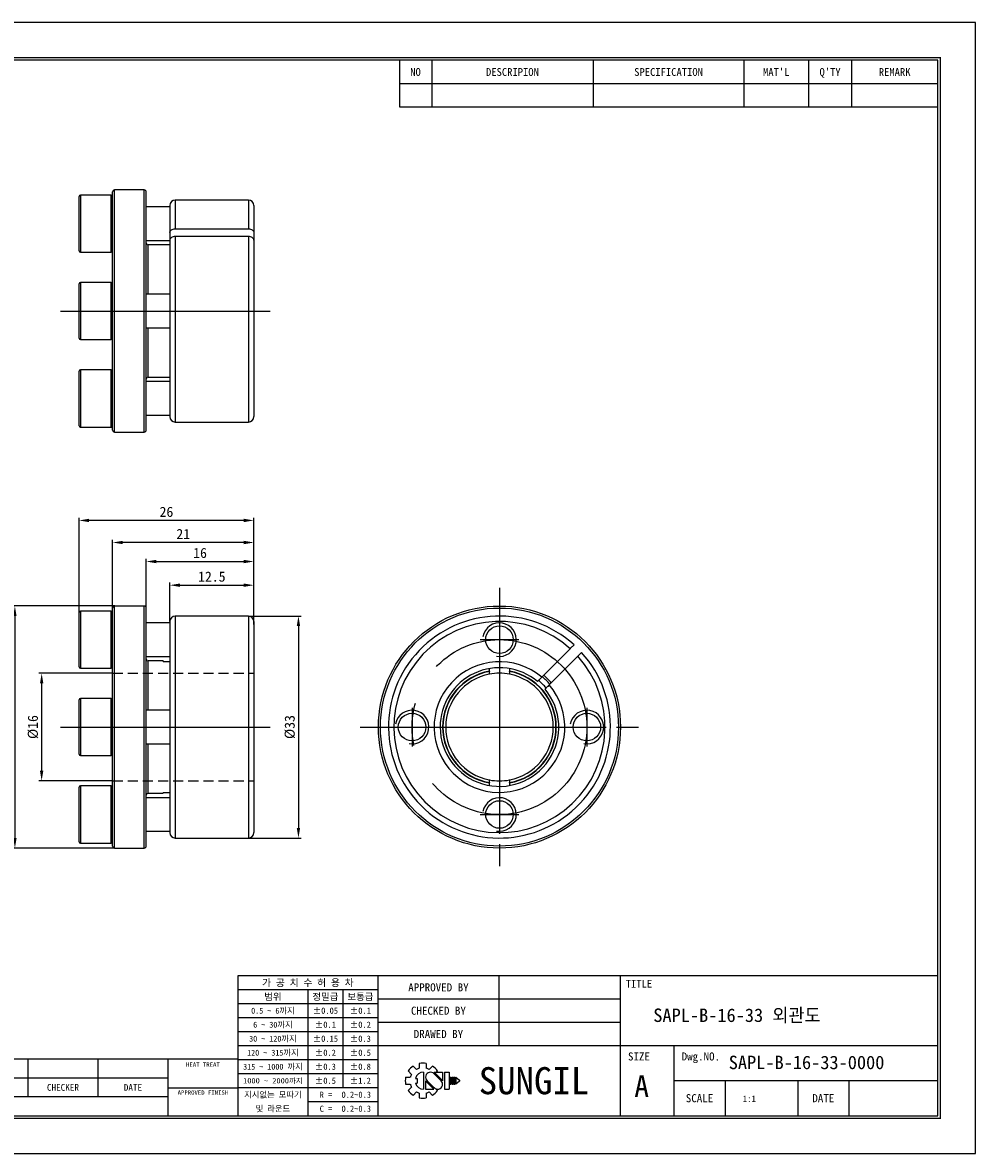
# Model space of a CAD drawing. Header units: millimetres. Extents: x 0 to 238, y 0 to 168.
# Tile 3 of 3: x 96 to 238, y 0 to 168. Entities that reach past the tile are written whole.
import ezdxf
from ezdxf.enums import TextEntityAlignment as Align

# ---------------------------------------------------------------- set-up
doc = ezdxf.new("R2010")
doc.units = ezdxf.units.MM
doc.linetypes.add('CENTER', pattern=[50.8, 31.75, -6.35, 6.35, -6.35])
doc.linetypes.add('DASHED', pattern=[0.75, 0.5, -0.25])
doc.layers.get('DEFPOINTS').update_dxf_attribs({"linetype": 'CONTINUOUS'})
for name, color, linetype in [('center', 1, 'CENTER'), ('hidden', 2, 'DASHED'), ('L1', 7, 'CONTINUOUS'), ('OUTLINE', 7, 'CONTINUOUS'), ('thread', 5, 'CONTINUOUS')]:
    doc.layers.add(name, color=color, linetype=linetype)
doc.dimstyles.get("Standard").update_dxf_attribs({"dimtxt": 1.5, "dimasz": 1.5, "dimexe": 0.4, "dimexo": 0, "dimgap": 0.5, "dimtad": 1, "dimdec": 3, "dimzin": 11, "dimdsep": 46, "dimtxsty": 'Standard', "dimcen": 0, "dimclrd": 5, "dimclre": 5, "dimclrt": 3, "dimadec": 0, "dimazin": 0, "dimtfac": 0.6, "dimtdec": 3, "dimtmove": 0, "dimatfit": 3, "dimfxl": 0, "dimtolj": 1, "dimtzin": 11, "dimarcsym": 0})

# ---------------------------------------------------------------- blocks, each defined once
blk = doc.blocks.new('표제란')
at = {"layer": 'L1', "color": 0}
for p, q in [((297, 210), (0, 210)), ((297, 0), (297, 210)), ((0, 0), (297, 0))]:
    blk.add_line(p, q, dxfattribs=at)
at = {"layer": 'L1'}
for p, q in [((190, 203), (190, 194.34)), ((196, 203), (196, 194.34)), ((226, 203), (226, 194.34)), ((254, 203), (254, 194.34)), ((266, 203), (266, 194.34)), ((274, 203), (274, 194.34)), ((190, 198.67), (290, 198.67)), ((190, 194.34), (290, 194.34)), ((290, 33), (160, 33)), ((160, 33), (160, 7)), ((186, 33), (186, 7)), ((208.5, 33), (208.5, 20)), ((231, 33), (231, 7)), ((186, 30.4), (160, 30.4)), ((173, 30.4), (173, 7)), ((179.5, 30.4), (179.5, 12.2)), ((186, 27.8), (160, 27.8)), ((231, 28.67), (186, 28.67)), ((186, 25.2), (160, 25.2)), ((231, 24.33), (186, 24.33)), ((186, 22.6), (160, 22.6)), ((186, 20), (160, 20)), ((290, 20), (186, 20)), ((241, 20), (241, 7)), ((160, 17.5), (62, 17.5)), ((121, 17.5), (121, 10.5)), ((134, 17.5), (134, 10.5)), ((147, 17.5), (147, 7)), ((186, 17.4), (160, 17.4)), ((186, 14.8), (160, 14.8)), ((191.63, 15.3), (192.25, 14.68)), ((192.55, 16.22), (193.17, 15.6)), ((193.7, 16.69), (193.7, 15.81)), ((194.5, 15.08), (194.5, 11.92)), ((195, 16.69), (195, 15.81)), ((195.52, 15.6), (196.14, 16.22)), ((197.74, 13.5), (196.41, 14.83)), ((198.02, 13.53), (196.47, 15.08)), ((196.47, 15.08), (198.02, 15.08)), ((196.84, 15.08), (197.06, 15.3)), ((198.02, 15.08), (198.02, 13.5)), ((198.39, 15.08), (198.39, 11.92)), ((198.39, 15.08), (199.26, 15.08)), ((199.26, 15.08), (199.26, 11.92)), ((147, 14), (62, 14)), ((191.15, 14.15), (192.03, 14.15)), ((191.15, 14.15), (192.03, 14.15)), ((191.15, 12.85), (192.03, 12.85)), ((192.98, 13.93), (193.28, 13.93)), ((192.98, 13.07), (193.28, 13.07)), ((193.28, 13.93), (193.28, 13.07)), ((194.86, 13.5), (194.86, 11.92)), ((194.86, 13.47), (196.42, 11.92)), ((195.14, 13.5), (196.47, 12.17)), ((199.41, 14.15), (199.41, 12.85)), ((199.41, 14.15), (199.62, 14.15)), ((199.41, 12.85), (199.62, 12.85)), ((199.62, 14.15), (199.62, 12.85)), ((199.78, 14.15), (199.78, 12.85)), ((199.78, 14.15), (199.99, 14.15)), ((199.78, 12.85), (199.99, 12.85)), ((199.99, 14.15), (199.99, 12.85)), ((200.14, 14.15), (200.14, 12.85)), ((200.14, 14.15), (200.36, 14.15)), ((200.14, 12.85), (200.36, 12.85)), ((200.36, 14.15), (200.36, 12.85)), ((200.51, 14.15), (200.51, 12.85)), ((200.51, 14.15), (201.16, 13.61)), ((201.16, 13.39), (200.51, 12.85)), ((201.16, 13.61), (201.16, 13.5)), ((201.16, 13.61), (201.16, 13.39)), ((201.16, 13.5), (201.16, 13.39)), ((290, 13.5), (241, 13.5)), ((250.5, 13.5), (250.5, 7)), ((264, 13.5), (264, 7)), ((273.5, 13.5), (273.5, 7)), ((147, 10.5), (62, 10.5)), ((147, 12.2), (160, 12.2)), ((186, 12.2), (160, 12.2)), ((191.63, 11.7), (192.25, 12.32)), ((192.55, 10.78), (193.17, 11.4)), ((193.7, 11.19), (193.7, 10.31)), ((194.86, 11.92), (196.42, 11.92)), ((195, 11.19), (195, 10.31)), ((195.52, 11.4), (196.14, 10.78)), ((196.79, 11.98), (197.06, 11.7)), ((198.39, 11.92), (199.26, 11.92)), ((186, 9.6), (173, 9.6))]:
    blk.add_line(p, q, dxfattribs=at)
at = {"layer": 'L1', "const_width": 0.25}
blk.add_lwpolyline([(290.5, 6.5), (290.5, 203.5), (10, 203.5), (10, 6.5)], close=True, dxfattribs=at)
at = {"layer": 'L1'}
blk.add_lwpolyline([(290, 7), (290, 203), (10.5, 203), (10.5, 7)], close=True, dxfattribs=at)
for centre, radius, start, end in [((194.35, 13.5), 3.26, 123.4943, 146.5057), ((194.5, 13.5), 1.58, 90, 164.0671), ((194.35, 13.5), 2.4, 105.6872, 119.3128), ((194.35, 13.5), 3.26, 78.4943, 101.5057), ((195.78, 14.16), 0.919, 43.2202, 225.8282), ((194.35, 13.5), 2.4, 60.6872, 74.3128), ((194.35, 13.5), 3.26, 33.4943, 56.5057), ((194.35, 13.5), 3.26, 168.4943, 191.5057), ((194.35, 13.5), 2.4, 150.6872, 164.3128), ((194.35, 13.5), 2.4, 195.6872, 209.3128), ((194.5, 13.5), 1.58, 195.9329, 270), ((197.1, 12.84), 0.919, 223.2202, 45.8282), ((194.35, 13.5), 3.26, 213.4943, 236.5057), ((194.35, 13.5), 2.4, 240.6872, 254.3128), ((194.35, 13.5), 2.4, 285.6872, 299.3128), ((194.35, 13.5), 3.26, 303.4943, 326.5057), ((194.35, 13.5), 3.26, 258.4943, 281.5057)]:
    blk.add_arc(centre, radius, start, end, dxfattribs=at)
for p in [(208.5, 28.67), (208.5, 24.33)]:
    blk.add_point(p, dxfattribs=at)
for s, height, p in [("MAT'L", 1.444, (260, 200.83)), ("Q'TY", 1.444, (270, 200.83)), ('NO', 1.444, (193, 200.83)), ('DESCRIPION', 1.444, (211, 200.83)), ('SPECIFICATION', 1.444, (240, 200.83)), ('REMARK', 1.444, (282, 200.83)), ('가 공 치 수 허 용 차', 1.3, (173, 31.7)), ('APPROVED BY', 1.5, (197.25, 30.83)), ('TITLE', 1.444, (234.5, 31.5)), ('범위', 1.25, (166.5, 29.1)), ('정밀급', 1.25, (176.25, 29.1)), ('보통급', 1.25, (182.75, 29.1)), ('0.5 ~ 6까지', 1.1, (166.5, 26.5)), ('%%P0.05', 1.15, (176.25, 26.5)), ('%%P0.1', 1.15, (182.75, 26.5)), ('CHECKED BY', 1.5, (197.25, 26.5)), ('6 ~ 30까지', 1.1, (166.5, 23.9)), ('%%P0.1', 1.15, (176.25, 23.9)), ('%%P0.2', 1.15, (182.75, 23.9)), ('30 ~ 120까지', 1.1, (166.5, 21.3)), ('%%P0.15', 1.15, (176.25, 21.3)), ('%%P0.3', 1.15, (182.75, 21.3)), ('DRAWED BY', 1.5, (197.25, 22.17)), ('120 ~ 315까지', 1.1, (166.5, 18.7)), ('%%P0.2', 1.15, (176.25, 18.7)), ('%%P0.5', 1.15, (182.75, 18.7)), ('HEAT TREAT', 0.8, (153.5, 16.5)), ('SIZE', 1.5, (234.5, 18)), ('Dwg.NO.', 1.5, (246, 18)), ('315 ~ 1000 까지', 1.1, (166.5, 16.1)), ('%%P0.3', 1.15, (176.25, 16.1)), ('%%P0.8', 1.15, (182.75, 16.1)), ('SUNGIL', 5.032, (215, 13.5)), ('CHECKER', 1.25, (127.5, 12.25)), ('DATE', 1.25, (140.5, 12.25)), ('1000 ~ 2000까지', 0.99, (166.5, 13.49)), ('%%P0.5', 1.15, (176.25, 13.5)), ('%%P1.2', 1.15, (182.75, 13.5)), ('A', 4, (235, 12.5)), ('APPROVED FINISH', 0.8, (153.5, 11.3)), ('지시없는 모따기', 1.1, (166.5, 10.9)), ('R = ', 1.15, (176.75, 10.9)), ('SCALE', 1.5, (245.75, 10.25)), ('DATE', 1.5, (268.75, 10.25)), ('및 라운드', 1.1, (166.5, 8.3)), ('C = ', 1.15, (176.75, 8.3))]:
    blk.add_text(s, height=height, dxfattribs=at).set_placement(p, align=Align.MIDDLE_CENTER)
for tag, p in [('필렛', (179.25, 10.9)), ('모따기', (179.25, 8.3))]:
    blk.add_attdef(tag, text='', height=1.15, dxfattribs=at).set_placement(p, align=Align.MIDDLE_LEFT)
at = {"layer": 'OUTLINE', "ltscale": 0.5}
for tag, p, height in [('TITLE', (237.17, 24.41), 2.5), ('도번', (251.18, 15.64), 2.5), ('SCALE', (253.78, 9.55), 1.2), ('DATE', (277.02, 9.51), 1.2)]:
    blk.add_attdef(tag, p, '', height=height, dxfattribs=at)
blk = doc.blocks.new('*D2')
at = {"layer": 'DEFPOINTS', "color": 0}
for p in [(109.47, 71.39), (98.91, 55.39), (109.47, 55.39)]:
    blk.add_point(p, dxfattribs=at)
at = {"layer": 'OUTLINE', "color": 5, "lineweight": -2}
for p, q in [((109.47, 71.39), (98.51, 71.39)), ((98.91, 69.89), (98.91, 56.89)), ((109.47, 55.39), (98.51, 55.39))]:
    blk.add_line(p, q, dxfattribs=at)
at = {"layer": 'OUTLINE', "color": 5}
for points in [[(98.66, 69.89), (99.16, 69.89), (98.91, 71.39)], [(98.66, 56.89), (99.16, 56.89), (98.91, 55.39)]]:
    blk.add_solid(points, dxfattribs=at)
at = {"layer": 'OUTLINE', "color": 3, "insert": (97.63, 63.39), "char_height": 1.5, "attachment_point": 5, "rotation": 90}
blk.add_mtext('\\A1;%%C16', dxfattribs=at)
blk = doc.blocks.new('*D3')
at = {"layer": 'DEFPOINTS', "color": 0}
for p in [(109.77, 81.39), (94.93, 45.39), (109.77, 45.39)]:
    blk.add_point(p, dxfattribs=at)
at = {"layer": 'OUTLINE', "color": 5, "lineweight": -2}
for p, q in [((109.77, 81.39), (94.53, 81.39)), ((94.93, 79.89), (94.93, 46.89)), ((109.77, 45.39), (94.53, 45.39))]:
    blk.add_line(p, q, dxfattribs=at)
at = {"layer": 'OUTLINE', "color": 5}
for points in [[(94.68, 79.89), (95.18, 79.89), (94.93, 81.39)], [(94.68, 46.89), (95.18, 46.89), (94.93, 45.39)]]:
    blk.add_solid(points, dxfattribs=at)
at = {"layer": 'OUTLINE', "color": 3, "insert": (93.66, 63.39), "char_height": 1.5, "attachment_point": 5, "rotation": 90}
blk.add_mtext('\\A1;%%C36', dxfattribs=at)
blk = doc.blocks.new('*D4')
at = {"layer": 'DEFPOINTS', "color": 0}
for p in [(129.67, 79.89), (129.67, 46.89), (137.1, 46.89)]:
    blk.add_point(p, dxfattribs=at)
at = {"layer": 'OUTLINE', "color": 5, "lineweight": -2}
for p, q in [((129.67, 79.89), (137.5, 79.89)), ((137.1, 78.39), (137.1, 48.39)), ((129.67, 46.89), (137.5, 46.89))]:
    blk.add_line(p, q, dxfattribs=at)
at = {"layer": 'OUTLINE', "color": 5}
for points in [[(136.85, 78.39), (137.35, 78.39), (137.1, 79.89)], [(136.85, 48.39), (137.35, 48.39), (137.1, 46.89)]]:
    blk.add_solid(points, dxfattribs=at)
at = {"layer": 'OUTLINE', "color": 3, "insert": (135.83, 63.39), "char_height": 1.5, "attachment_point": 5, "rotation": 90}
blk.add_mtext('\\A1;%%C33', dxfattribs=at)
blk = doc.blocks.new('*D7')
at = {"layer": 'DEFPOINTS', "color": 0}
for p in [(130.47, 84.48), (117.97, 79.09), (130.47, 78.66)]:
    blk.add_point(p, dxfattribs=at)
at = {"layer": 'OUTLINE', "color": 5, "lineweight": -2}
for p, q in [((117.97, 79.09), (117.97, 84.88)), ((119.47, 84.48), (128.97, 84.48)), ((130.47, 78.66), (130.47, 84.88))]:
    blk.add_line(p, q, dxfattribs=at)
at = {"layer": 'OUTLINE', "color": 5}
for points in [[(119.47, 84.73), (119.47, 84.23), (117.97, 84.48)], [(128.97, 84.73), (128.97, 84.23), (130.47, 84.48)]]:
    blk.add_solid(points, dxfattribs=at)
at = {"layer": 'OUTLINE', "color": 3, "insert": (124.22, 85.75), "char_height": 1.5, "attachment_point": 5}
blk.add_mtext('\\A1;12.5', dxfattribs=at)
blk = doc.blocks.new('*D8')
at = {"layer": 'DEFPOINTS', "color": 0}
for p in [(130.47, 88), (114.47, 81.09), (130.47, 78.66)]:
    blk.add_point(p, dxfattribs=at)
at = {"layer": 'OUTLINE', "color": 5, "lineweight": -2}
for p, q in [((114.47, 81.09), (114.47, 88.4)), ((115.97, 88), (128.97, 88)), ((130.47, 78.66), (130.47, 88.4))]:
    blk.add_line(p, q, dxfattribs=at)
at = {"layer": 'OUTLINE', "color": 5}
for points in [[(115.97, 88.25), (115.97, 87.75), (114.47, 88)], [(128.97, 88.25), (128.97, 87.75), (130.47, 88)]]:
    blk.add_solid(points, dxfattribs=at)
at = {"layer": 'OUTLINE', "color": 3, "insert": (122.47, 89.27), "char_height": 1.5, "attachment_point": 5}
blk.add_mtext('\\A1;16', dxfattribs=at)
blk = doc.blocks.new('*D9')
at = {"layer": 'DEFPOINTS', "color": 0}
for p in [(109.47, 90.83), (109.47, 80.44), (130.47, 78.66)]:
    blk.add_point(p, dxfattribs=at)
at = {"layer": 'OUTLINE', "color": 5, "lineweight": -2}
for p, q in [((109.47, 80.44), (109.47, 91.23)), ((128.97, 90.83), (110.97, 90.83)), ((130.47, 78.66), (130.47, 91.23))]:
    blk.add_line(p, q, dxfattribs=at)
at = {"layer": 'OUTLINE', "color": 5}
for points in [[(110.97, 91.08), (110.97, 90.58), (109.47, 90.83)], [(128.97, 91.08), (128.97, 90.58), (130.47, 90.83)]]:
    blk.add_solid(points, dxfattribs=at)
at = {"layer": 'OUTLINE', "color": 3, "insert": (119.97, 92.1), "char_height": 1.5, "attachment_point": 5}
blk.add_mtext('\\A1;21', dxfattribs=at)
blk = doc.blocks.new('*D10')
at = {"layer": 'DEFPOINTS', "color": 0}
for p in [(104.47, 94.11), (104.47, 80.44), (130.47, 79.09)]:
    blk.add_point(p, dxfattribs=at)
at = {"layer": 'OUTLINE', "color": 5, "lineweight": -2}
for p, q in [((104.47, 80.44), (104.47, 94.51)), ((130.47, 79.09), (130.47, 94.51)), ((128.97, 94.11), (105.97, 94.11))]:
    blk.add_line(p, q, dxfattribs=at)
at = {"layer": 'OUTLINE', "color": 5}
for points in [[(105.97, 94.36), (105.97, 93.86), (104.47, 94.11)], [(128.97, 94.36), (128.97, 93.86), (130.47, 94.11)]]:
    blk.add_solid(points, dxfattribs=at)
at = {"layer": 'OUTLINE', "color": 3, "insert": (117.47, 95.38), "char_height": 1.5, "attachment_point": 5}
blk.add_mtext('\\A1;26', dxfattribs=at)

msp = doc.modelspace()

# ---------------------------------------------------------------- linework, layer by layer
at = {"layer": 'center'}
for p, q in [((101.7095, 125.2459), (132.8936, 125.2459)), ((166.9984, 84.0872), (166.9984, 42.6872)), ((166.9984, 79.2622), (166.9984, 73.5122)), ((164.1234, 76.3872), (169.8734, 76.3872)), ((153.9984, 66.2622), (153.9984, 60.5122)), ((179.9984, 66.2622), (179.9984, 60.5122)), ((101.7095, 63.3872), (132.8936, 63.3872)), ((146.2984, 63.3872), (187.6984, 63.3872)), ((151.1234, 63.3872), (156.8734, 63.3872)), ((177.1234, 63.3872), (182.8734, 63.3872)), ((166.9984, 53.2622), (166.9984, 47.5122)), ((164.1234, 50.3872), (169.8734, 50.3872))]:
    msp.add_line(p, q, dxfattribs=at)
msp.add_circle((166.9984, 63.3872), 13, dxfattribs=at)
at = {"layer": 'hidden', "ltscale": 3}
for p, q in [((109.4666, 71.3872), (130.4666, 71.3872)), ((109.4666, 55.3872), (130.4666, 55.3872))]:
    msp.add_line(p, q, dxfattribs=at)
at = {"layer": 'OUTLINE'}
for p, q in [((109.4666, 107.5459), (109.4666, 142.9459)), ((114.1666, 143.2459), (109.7666, 143.2459)), ((109.7666, 107.2459), (109.7666, 143.2459)), ((114.1666, 107.2459), (114.1666, 143.2459)), ((114.4666, 107.5459), (114.4666, 142.9459)), ((104.4666, 134.1959), (104.4666, 142.2959)), ((109.2666, 142.4959), (104.6666, 142.4959)), ((104.6666, 142.4959), (104.6666, 133.9959)), ((109.2666, 133.9959), (109.2666, 142.4959)), ((129.6666, 141.7459), (118.7666, 141.7459)), ((118.7666, 141.7459), (118.7666, 137.4651)), ((129.6666, 141.7459), (129.6666, 137.4651)), ((117.9666, 140.7459), (114.4666, 140.7459)), ((117.9666, 140.9459), (117.9666, 136.8987)), ((130.4666, 140.9459), (130.4666, 136.8987)), ((117.9666, 136.8987), (117.9666, 135.7673)), ((118.7666, 137.4651), (129.6666, 137.4651)), ((129.6666, 136.3337), (118.7666, 136.3337)), ((118.7666, 136.3337), (118.7666, 108.7459)), ((129.6666, 136.3337), (129.6666, 108.7459)), ((130.4666, 136.8987), (130.4666, 135.7673)), ((114.4666, 135.7459), (117.9666, 135.7459)), ((117.9666, 135.077), (114.7666, 135.077)), ((114.7666, 127.7459), (114.7666, 135.077)), ((117.9666, 135.7673), (117.9666, 109.5459)), ((130.4666, 135.7673), (130.4666, 109.5459)), ((104.6666, 133.9959), (109.2666, 133.9959)), ((109.2666, 129.4959), (104.6666, 129.4959)), ((104.6666, 129.4959), (104.6666, 120.9959)), ((109.2666, 120.9959), (109.2666, 129.4959)), ((104.4666, 121.1959), (104.4666, 129.2959)), ((117.9666, 127.7459), (114.4666, 127.7459)), ((114.4666, 122.7459), (117.9666, 122.7459)), ((114.7666, 115.4147), (114.7666, 122.7459)), ((104.6666, 120.9959), (109.2666, 120.9959)), ((104.4666, 112.2459), (104.4666, 116.2959)), ((109.2666, 116.4959), (104.6666, 116.4959)), ((104.6666, 116.4959), (104.6666, 112.2459)), ((109.2666, 112.2459), (109.2666, 116.4959)), ((117.9666, 114.7459), (114.4666, 114.7459)), ((114.7666, 115.4147), (117.9666, 115.4147)), ((104.4666, 108.1959), (104.4666, 112.2459)), ((104.6666, 112.2459), (104.6666, 107.9959)), ((109.2666, 107.9959), (109.2666, 112.2459)), ((114.4666, 109.7459), (117.9666, 109.7459)), ((104.6666, 107.9959), (109.2666, 107.9959)), ((118.7666, 108.7459), (129.6666, 108.7459)), ((109.7666, 107.2459), (114.1666, 107.2459)), ((109.4666, 63.3872), (109.4666, 81.0872)), ((114.1666, 81.3872), (109.7666, 81.3872)), ((109.7666, 63.3872), (109.7666, 81.3872)), ((114.1666, 63.3872), (114.1666, 81.3872)), ((114.4666, 63.3872), (114.4666, 81.0872)), ((104.4666, 72.3372), (104.4666, 80.4372)), ((109.2666, 80.6372), (104.6666, 80.6372)), ((104.6666, 80.6372), (104.6666, 72.1372)), ((109.2666, 72.1372), (109.2666, 80.6372)), ((117.9666, 79.0872), (117.9666, 47.6872)), ((129.6666, 79.8872), (118.7666, 79.8872)), ((118.7666, 79.8872), (118.7666, 46.8872)), ((129.6666, 79.8872), (129.6666, 46.8872)), ((130.4666, 79.0872), (130.4666, 47.6872)), ((117.9666, 78.8872), (114.4666, 78.8872)), ((173.2823, 70.8024), (177.5199, 75.04)), ((114.4666, 73.8872), (117.9666, 73.8872)), ((116.9666, 73.2183), (114.7666, 73.2183)), ((114.7666, 65.8872), (114.7666, 73.2183)), ((116.9666, 73.2183), (116.9666, 73.1032)), ((117.9666, 73.1032), (116.9666, 73.1032)), ((178.6512, 73.9086), (174.4136, 69.671)), ((104.6666, 72.1372), (109.2666, 72.1372)), ((165.4984, 71.7032), (165.4984, 71.6521)), ((168.4984, 71.6521), (168.4984, 71.7032)), ((104.4666, 59.3372), (104.4666, 67.4372)), ((109.2666, 67.6372), (104.6666, 67.6372)), ((104.6666, 67.6372), (104.6666, 59.1372)), ((109.2666, 59.1372), (109.2666, 67.6372)), ((117.9666, 65.8872), (114.4666, 65.8872)), ((109.4666, 45.6872), (109.4666, 63.3872)), ((109.7666, 45.3872), (109.7666, 63.3872)), ((114.1666, 45.3872), (114.1666, 63.3872)), ((114.4666, 45.6872), (114.4666, 63.3872)), ((114.4666, 60.8872), (117.9666, 60.8872)), ((114.7666, 53.556), (114.7666, 60.8872)), ((104.6666, 59.1372), (109.2666, 59.1372)), ((104.4666, 50.3872), (104.4666, 54.4372)), ((109.2666, 54.6372), (104.6666, 54.6372)), ((104.6666, 54.6372), (104.6666, 50.3872)), ((109.2666, 50.3872), (109.2666, 54.6372)), ((165.4984, 55.1222), (165.4984, 55.0711)), ((168.4984, 55.0711), (168.4984, 55.1222)), ((117.9666, 52.8872), (114.4666, 52.8872)), ((114.7666, 53.556), (116.9666, 53.556)), ((116.9666, 53.6711), (117.9666, 53.6711)), ((116.9666, 53.6711), (116.9666, 53.556)), ((104.4666, 46.3372), (104.4666, 50.3872)), ((104.6666, 50.3872), (104.6666, 46.1372)), ((109.2666, 46.1372), (109.2666, 50.3872)), ((114.4666, 47.8872), (117.9666, 47.8872)), ((104.6666, 46.1372), (109.2666, 46.1372)), ((118.7666, 46.8872), (129.6666, 46.8872)), ((109.7666, 45.3872), (114.1666, 45.3872))]:
    msp.add_line(p, q, dxfattribs=at)
for centre, radius in [((166.9984, 63.3872), 18), ((166.9984, 63.3872), 17.7), ((166.9984, 76.3872), 2.05), ((153.9984, 63.3872), 2.05), ((179.9984, 63.3872), 2.05), ((166.9984, 50.3872), 2.05)]:
    msp.add_circle(centre, radius, dxfattribs=at)
for centre, radius, start, end in [((109.7666, 142.9459), 0.3, 90, 180), ((114.1666, 142.9459), 0.3, 0, 90), ((104.6666, 142.2959), 0.2, 90, 180), ((109.2666, 142.2959), 0.2, 0, 90), ((118.7666, 140.9459), 0.8, 90, 180), ((129.6666, 140.9459), 0.8, 0, 90), ((114.7666, 135.377), 0.3, 180, 270), ((104.6666, 134.1959), 0.2, 180, 270), ((109.2666, 134.1959), 0.2, 270, 0), ((104.6666, 129.2959), 0.2, 90, 180), ((109.2666, 129.2959), 0.2, 0, 90), ((104.6666, 121.1959), 0.2, 180, 270), ((109.2666, 121.1959), 0.2, 270, 0), ((104.6666, 116.2959), 0.2, 90, 180), ((109.2666, 116.2959), 0.2, 0, 90), ((114.7666, 115.1147), 0.3, 90, 180), ((118.7666, 109.5459), 0.8, 180, 270), ((129.6666, 109.5459), 0.8, 270, 0), ((104.6666, 108.1959), 0.2, 180, 270), ((109.2666, 108.1959), 0.2, 270, 0), ((109.7666, 107.5459), 0.3, 180, 270), ((114.1666, 107.5459), 0.3, 270, 0), ((109.7666, 81.0872), 0.3, 90, 180), ((114.1666, 81.0872), 0.3, 360, 90), ((104.6666, 80.4372), 0.2, 90, 180), ((109.2666, 80.4372), 0.2, 0, 90), ((118.7666, 79.0872), 0.8, 90, 180), ((129.6666, 79.0872), 0.8, 0, 90), ((166.9984, 63.3872), 16.5, 47.779067, 42.220933), ((166.9984, 63.3872), 15.7, 47.920795, 42.079205), ((104.6666, 72.3372), 0.2, 180, 270), ((109.2666, 72.3372), 0.2, 270, 0), ((114.7666, 73.5183), 0.3, 180, 270), ((166.9984, 63.3872), 9.7197, 49.721183, 40.278817), ((166.9984, 63.3872), 8.8197, 50.20273, 180), ((166.9984, 63.3872), 8.4502, 100.224791, 259.775209), ((166.9984, 63.3872), 8.4, 100.286561, 259.713439), ((166.9984, 63.3872), 8, 100.806923, 259.193077), ((166.9984, 63.3872), 8, 79.193077, 100.806923), ((166.9984, 63.3872), 8.4502, 280.224791, 79.775209), ((166.9984, 63.3872), 8.4, 280.286561, 79.713439), ((166.9984, 63.3872), 8, 280.806923, 79.193077), ((166.9984, 63.3872), 9.8311, 40.332449, 49.667551), ((166.9984, 63.3872), 10.1311, 40.470956, 49.529044), ((166.9984, 63.3872), 8.8197, 180, 39.801522), ((166.9984, 63.3872), 9.0479, 39.92739, 50.07261), ((104.6666, 67.4372), 0.2, 90, 180), ((109.2666, 67.4372), 0.2, 0, 90), ((104.6666, 59.3372), 0.2, 180, 270), ((109.2666, 59.3372), 0.2, 270, 0), ((166.9984, 63.3872), 8, 259.193077, 280.806923), ((104.6666, 54.4372), 0.2, 90, 180), ((109.2666, 54.4372), 0.2, 0, 90), ((114.7666, 53.256), 0.3, 90, 180), ((118.7666, 47.6872), 0.8, 180, 270), ((129.6666, 47.6872), 0.8, 270, 0), ((104.6666, 46.3372), 0.2, 180, 270), ((109.2666, 46.3372), 0.2, 270, 0), ((109.7666, 45.6872), 0.3, 180, 270), ((114.1666, 45.6872), 0.3, 270, 0)]:
    msp.add_arc(centre, radius, start, end, dxfattribs=at)
for points, knots in [([(117.9666, 136.8987), (117.9666, 136.9725), (117.9873, 137.0467), (118.0673, 137.1837), (118.1259, 137.2461), (118.3496, 137.4047), (118.5551, 137.4651), (118.7666, 137.4651)], [0, 0, 0, 0, 0.25, 0.25, 0.5, 0.5, 1, 1, 1, 1]), ([(118.7666, 136.3337), (118.6608, 136.3337), (118.5569, 136.319), (118.3631, 136.262), (118.2743, 136.2199), (118.0529, 136.063), (117.9666, 135.9151), (117.9666, 135.7673)], [0, 0, 0, 0, 0.25, 0.25, 0.5, 0.5, 1, 1, 1, 1]), ([(129.6666, 137.4651), (129.7724, 137.4651), (129.8762, 137.4503), (130.0701, 137.3934), (130.1588, 137.3513), (130.3802, 137.1943), (130.4666, 137.0464), (130.4666, 136.8987)], [0, 0, 0, 0, 0.25, 0.25, 0.5, 0.5, 1, 1, 1, 1]), ([(130.4666, 135.7673), (130.4666, 135.8411), (130.4459, 135.9153), (130.3658, 136.0523), (130.3072, 136.1147), (130.0835, 136.2733), (129.878, 136.3337), (129.6666, 136.3337)], [0, 0, 0, 0, 0.25, 0.25, 0.5, 0.5, 1, 1, 1, 1]), ([(177.5199, 75.04), (177.5936, 75.1138), (177.6678, 75.1879), (177.8048, 75.3249), (177.8672, 75.3873), (178.0258, 75.546), (178.0862, 75.6064), (178.0862, 75.6064)], [0, 0, 0, 0, 0.25, 0.25, 0.5, 0.5, 1, 1, 1, 1]), ([(179.2176, 74.475), (179.2176, 74.475), (179.2028, 74.4602), (179.1459, 74.4033), (179.1038, 74.3612), (178.9468, 74.2042), (178.7989, 74.0563), (178.6512, 73.9086)], [0, 0, 0, 0, 0.25, 0.25, 0.5, 0.5, 1, 1, 1, 1]), ([(165.4984, 71.7032), (165.4984, 71.7497), (165.4984, 71.8649), (165.4984, 71.9925), (165.4984, 72.0507), (165.4984, 72.0586)], [0, 0, 0, 0, 0.36942882, 0.91489924, 1, 1, 1, 1]), ([(165.4984, 71.2453), (165.4984, 71.2453), (165.4984, 71.2901), (165.4984, 71.4413), (165.4984, 71.5463), (165.4984, 71.6521)], [0, 0, 0, 0, 0.5, 0.5, 1, 1, 1, 1]), ([(168.4984, 72.0719), (168.4984, 72.0407), (168.4984, 71.956), (168.4984, 71.8217), (168.4984, 71.7285), (168.4984, 71.7032)], [0, 0, 0, 0, 0.29875883, 0.8093199, 1, 1, 1, 1]), ([(168.4984, 71.6521), (168.4984, 71.547), (168.4984, 71.4418), (168.4984, 71.2901), (168.4984, 71.2453), (168.4984, 71.2453)], [0, 0, 0, 0, 0.5, 0.5, 1, 1, 1, 1]), ([(172.6503, 70.1705), (172.6514, 70.1716), (172.6539, 70.1741), (172.7411, 70.2612), (172.8882, 70.4083), (173.0775, 70.5976), (173.2156, 70.7358), (173.2823, 70.8024)], [0, 0, 0, 0, 0.15826553, 0.37180069, 0.58566306, 0.80031733, 1, 1, 1, 1]), ([(174.4136, 69.671), (174.4082, 69.6656), (174.3311, 69.5885), (174.182, 69.4394), (173.9928, 69.2502), (173.8535, 69.1109), (173.781, 69.0384), (173.7804, 69.0378), (173.7801, 69.0375)], [0, 0, 0, 0, 0.01628231, 0.23178244, 0.44738842, 0.66260092, 0.87704648, 1, 1, 1, 1]), ([(165.4984, 55.1222), (165.4984, 55.2286), (165.4984, 55.3333), (165.4984, 55.4841), (165.4984, 55.529), (165.4984, 55.529)], [0, 0, 0, 0, 0.5, 0.5, 1, 1, 1, 1]), ([(168.4984, 55.529), (168.4984, 55.529), (168.4984, 55.4841), (168.4984, 55.3332), (168.4984, 55.2285), (168.4984, 55.1222)], [0, 0, 0, 0, 0.5, 0.5, 1, 1, 1, 1]), ([(165.4984, 54.7126), (165.4984, 54.7181), (165.4984, 54.7722), (165.4984, 54.9), (165.4984, 55.0192), (165.4984, 55.0711)], [0, 0, 0, 0, 0.0597155, 0.59025226, 1, 1, 1, 1]), ([(168.4984, 55.0711), (168.4984, 55.0654), (168.4984, 54.9903), (168.4984, 54.8558), (168.4984, 54.7515), (168.4984, 54.7047)], [0, 0, 0, 0, 0.044003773, 0.57141866, 1, 1, 1, 1])]:
    msp.add_open_spline(points, degree=3, knots=knots, dxfattribs=at)
at = {"layer": 'thread'}
for centre in [(166.9984, 76.3872), (153.9984, 63.3872), (179.9984, 63.3872), (166.9984, 50.3872)]:
    msp.add_arc(centre, 2.5, 260, 170, dxfattribs=at)

# ---------------------------------------------------------------- block references
at = {"layer": 'OUTLINE'}
ref = msp.add_blockref('표제란', (0, 0), dxfattribs=dict(at, xscale=0.8006169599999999, yscale=0.8006169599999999, zscale=0.8006169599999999))
ref.add_attrib('SCALE', '1:1', (203.1814, 7.6479), dxfattribs={"ltscale": 0.5, "height": 0.96074})
ref.add_attrib('도번', 'SAPL-B-16-33-0000', (201.0999, 12.5236), dxfattribs={"ltscale": 0.5, "height": 2.001542})
ref.add_attrib('TITLE', 'SAPL-B-16-33 외관도', (189.8789, 19.5398), dxfattribs={"ltscale": 0.5, "height": 2.001542})
ref.add_attrib('필렛', '0.2~0.3', dxfattribs={"layer": 'L1', "height": 0.92071}).set_placement((143.5106, 8.7267), align=Align.MIDDLE_LEFT)
ref.add_attrib('모따기', '0.2~0.3', dxfattribs={"layer": 'L1', "height": 0.92071}).set_placement((143.5106, 6.6451), align=Align.MIDDLE_LEFT)

# ---------------------------------------------------------------- dimensions: what is measured, and where the dimension line sits
for base, p1, p2, picture, middle in [((104.4666, 94.1092), (130.4666, 79.0872), (104.4666, 80.4372), '*D10', (117.4666, 95.3782)), ((109.4666, 90.8285), (130.4666, 78.6628), (109.4666, 80.4372), '*D9', (119.9666, 92.0995)), ((130.4666, 88.0014), (114.4666, 81.0872), (130.4666, 78.6628), '*D8', (122.4666, 89.2723)), ((130.4666, 84.478), (117.9666, 79.0872), (130.4666, 78.6628), '*D7', (124.2166, 85.7489))]:
    dim = msp.add_linear_dim(base=base, p1=p1, p2=p2, dimstyle='Standard', dxfattribs=at)
    dim.commit()
    dim.dimension.update_dxf_attribs({"geometry": picture, "text_midpoint": middle})
for base, p1, p2, picture, middle in [((94.9255, 45.3872), (109.7666, 81.3872), (109.7666, 45.3872), '*D3', (93.6565, 63.3872)), ((137.0996, 46.8872), (129.6666, 79.8872), (129.6666, 46.8872), '*D4', (135.8306, 63.3872)), ((98.9052, 55.3872), (109.4666, 71.3872), (109.4666, 55.3872), '*D2', (97.6343, 63.3872))]:
    dim = msp.add_linear_dim(base=base, p1=p1, p2=p2, angle=90, text='%%C<>', dimstyle='Standard', dxfattribs=at)
    dim.commit()
    dim.dimension.update_dxf_attribs({"geometry": picture, "text_midpoint": middle})

doc.saveas('drawing.dxf')
